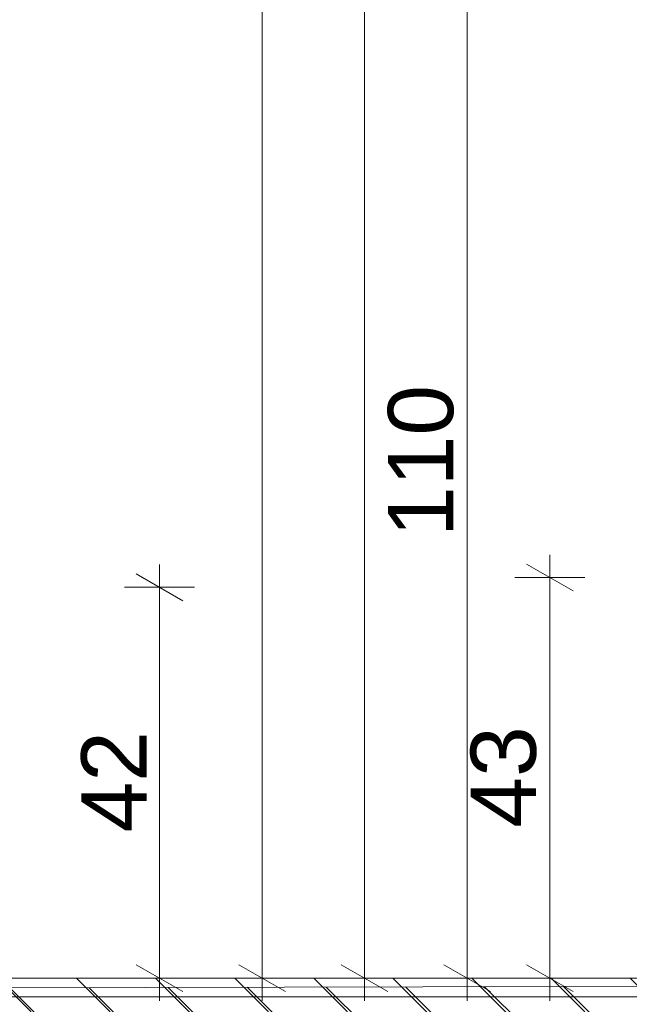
# Model space of a CAD drawing. Extents: x 180 to 9540, y 54 to 2910.
# Tile 32 of 82: x 6297 to 6624, y 796 to 1324. Entities that reach past the tile are written whole.
import ezdxf
from ezdxf.xclip import XClip

# ---------------------------------------------------------------- set-up
doc = ezdxf.new("R2010")
doc.units = 0
doc.header["$MEASUREMENT"] = 0
doc.header["$XCLIPFRAME"] = 0
for name, color, linetype in [('399-W Wymiary i opisy', 7, 'Continuous'), ('460-K Stropy', 7, 'Continuous'), ('820-G Rysunki Obrazki', 7, 'Continuous'), ('824-G Wypełnienia RŚ', 7, 'Continuous')]:
    doc.layers.add(name, color=color, linetype=linetype)
doc.styles.add('STYL_AUTOMATYCZNY_2', font='arial.ttf')
pattern_1 = [(135, (4248.05, 809.8), (21.2132, 21.2132), [])]

# ---------------------------------------------------------------- blocks, each defined once
blk = doc.blocks.new('Rysunek_2_2', base_point=(4248.05, 809.8))
at = {"layer": '460-K Stropy', "linetype": 'Continuous', "lineweight": 13}
h = blk.add_hatch(dxfattribs=at)
h.set_pattern_fill('Ściany_istniejące_0002', color=8, style=0, pattern_type=2)
h.set_pattern_definition(pattern_1)
h.paths.add_polyline_path([(5760.55, 809.8), (5760.55, 799.8), (8445.55, 799.8), (8445.55, 809.8)])
h = blk.add_hatch(dxfattribs=at)
h.set_pattern_fill('Ściany_istniejące_0002', color=8, style=0, pattern_type=2)
h.set_pattern_definition(pattern_1)
h.paths.add_polyline_path([(5760.55, 799.8), (5760.55, 774.8), (8445.55, 774.8), (8445.55, 799.8)])
at = {"layer": '824-G Wypełnienia RŚ', "linetype": 'Continuous', "lineweight": 13}
h = blk.add_hatch(dxfattribs=at)
h.set_pattern_fill('_Poza_zakresem_opracowan_3D', color=8, style=0, pattern_type=2)
h.set_pattern_definition([(135.1862, (6513.066, 584.212), (21.1263, 21.26408), [])])
h.paths.add_polyline_path([(8445.55, 809.8), (4133.74, 799.42), (4134.07, 541.64), (8557.15, 546.96), (8557.15, 1245.07), (8444.5, 1244.8)])
at = {"layer": '399-W Wymiary i opisy', "color": 154, "linetype": 'Continuous', "lineweight": 13, "ltscale": 0.5}
for p, q in [((6426.53, 809.8), (6426.53, 2149.7)), ((6481.53, 809.8), (6481.53, 1974.8)), ((6536.53, 809.8), (6536.53, 1359.76)), ((6580.9, 1024.8), (6580.9, 1037.02)), ((6371.53, 1019.55), (6371.53, 1031.78)), ((6593.4, 1017.58), (6568.4, 1032.02)), ((6384.03, 1012.34), (6359.03, 1026.77)), ((6390.28, 1019.55), (6352.78, 1019.55)), ((6371.53, 809.8), (6371.53, 1019.55)), ((6599.65, 1024.8), (6562.15, 1024.8)), ((6580.9, 809.8), (6580.9, 1024.8)), ((6359.03, 817.02), (6384.03, 802.58)), ((6414.03, 817.02), (6439.03, 802.58)), ((6469.03, 817.02), (6494.03, 802.58)), ((6524.03, 817.02), (6549.03, 802.58)), ((6568.4, 817.02), (6593.4, 802.58)), ((6390.28, 809.8), (6352.78, 809.8)), ((6371.53, 797.57), (6371.53, 809.8)), ((6445.28, 809.8), (6407.78, 809.8)), ((6426.53, 797.57), (6426.53, 809.8)), ((6500.28, 809.8), (6462.78, 809.8)), ((6481.53, 797.57), (6481.53, 809.8)), ((6555.28, 809.8), (6517.78, 809.8)), ((6536.53, 797.57), (6536.53, 809.8)), ((6599.65, 809.8), (6562.15, 809.8)), ((6580.9, 797.57), (6580.9, 809.8))]:
    blk.add_line(p, q, dxfattribs=at)
at = {"layer": '460-K Stropy', "color": 7, "linetype": 'Continuous', "lineweight": 13, "ltscale": 0.5}
for p, q in [((8445.55, 809.8), (5760.55, 809.8)), ((8445.55, 799.8), (5760.55, 799.8))]:
    blk.add_line(p, q, dxfattribs=at)
at = {"layer": '824-G Wypełnienia RŚ', "color": 7, "linetype": 'Continuous', "lineweight": 13, "ltscale": 0.5, "flags": 128}
blk.add_lwpolyline([(8557.15, 1245.07), (8444.5, 1244.8), (8445.55, 809.8), (4133.74, 799.42), (4134.07, 541.64), (8557.15, 546.96)], dxfattribs=at)
at = {"layer": '399-W Wymiary i opisy', "color": 154, "linetype": 'Continuous', "lineweight": 13, "char_height": 35, "attachment_point": 7, "rotation": 90, "style": 'STYL_AUTOMATYCZNY_2'}
for s, insert, width in [('\\A1;{\\pql;\\fArial|b0|i0|c238|p0;\\W1.000000;110}', (6529.53, 1046.52), 76.5236), ('\\A1;{\\pql;\\fArial|b0|i0|c238|p0;\\W1.000000;43}', (6573.9, 890.6), 53.3907), ('\\A1;{\\pql;\\fArial|b0|i0|c238|p0;\\W1.000000;42}', (6364.53, 887.98), 53.3907)]:
    blk.add_mtext(s, dxfattribs=dict(at, insert=insert, width=width))

msp = doc.modelspace()

# ---------------------------------------------------------------- block references
at = {"layer": '820-G Rysunki Obrazki', "color": 7, "linetype": 'Continuous', "lineweight": 13, "ltscale": 0.1}
ref = msp.add_blockref('Rysunek_2_2', (4248.05, 809.8), dxfattribs=at)
XClip(ref).set_block_clipping_path([(4133.6196216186, 305.1003815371), (8557.1514411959, 2650.020916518)])

doc.saveas('drawing.dxf')
